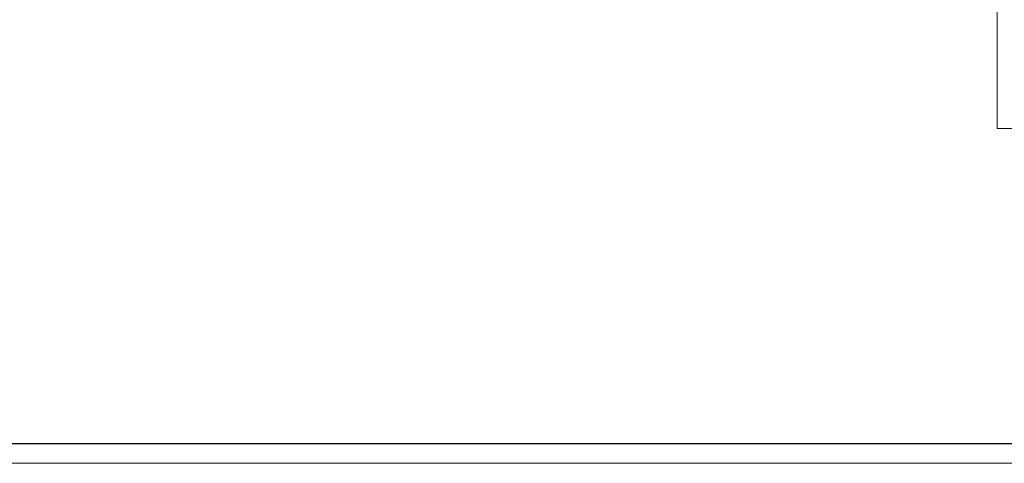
# Model space of a CAD drawing. Header units: millimetres. Extents: x 3698380 to 4312681, y 939872 to 1104488.
# Tile 56 of 93: x 4071183 to 4096331, y 1026822 to 1038159. Entities that reach past the tile are written whole.
import ezdxf

# ---------------------------------------------------------------- set-up
doc = ezdxf.new("R2010")
doc.units = ezdxf.units.MM
doc.header["$LTSCALE"] = 10
doc.layers.add('A_wymiary', color=1, linetype='Continuous')
doc.layers.add('tabelka', color=7, linetype='Continuous', lineweight=9)

# ---------------------------------------------------------------- blocks, each defined once
blk = doc.blocks.new('d')
at = {"color": 252, "lineweight": 9}
for p, q in [((3747510.58, 823353.19), (3747510.58, 775173.19)), ((3747510.58, 775173.19), (3748760.58, 775173.19))]:
    blk.add_line(p, q, dxfattribs=at)

msp = doc.modelspace()

# ---------------------------------------------------------------- block references
at = {"layer": 'A_wymiary'}
msp.add_blockref('d', (348635, 260203), dxfattribs=at)

# ---------------------------------------------------------------- next in the draw order: linework, layer by layer
at = {"layer": 'DEFPOINTS'}
msp.add_lwpolyline([(4042015, 1027322), (4042015, 1085722), (4131015, 1085722), (4131015, 1027322)], close=True, dxfattribs=at)
at = {"layer": 'tabelka'}
for points in [[(4041515, 1026822), (4041515, 1086222), (4131515, 1086222), (4131515, 1026822)], [(4044015, 1027322), (4044015, 1085722), (4131015, 1085722), (4131015, 1027322)]]:
    msp.add_lwpolyline(points, close=True, dxfattribs=at)

doc.saveas('drawing.dxf')
